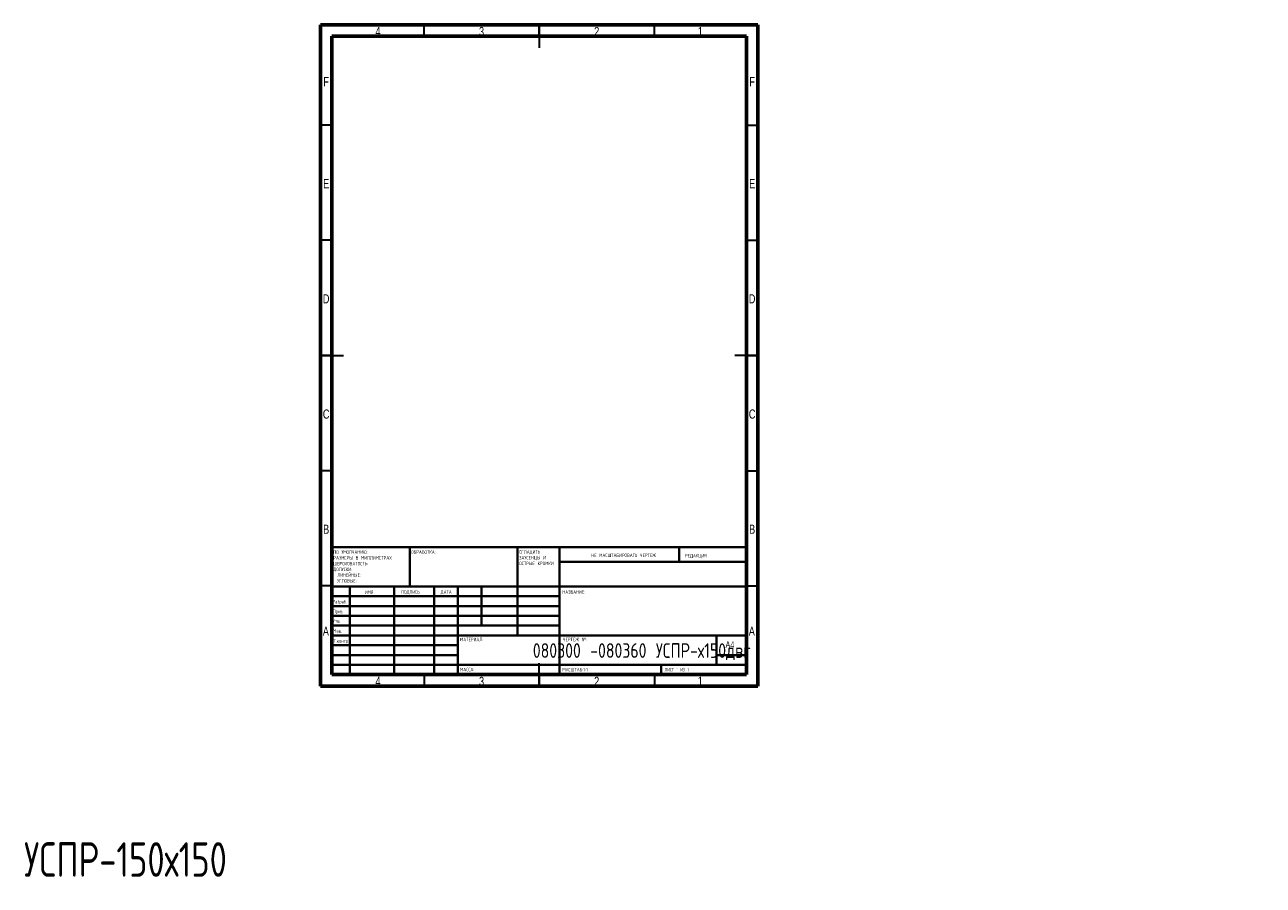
# Model space of a CAD drawing. Header units: millimetres. Extents: x -144 to 1516, y -6295 to 292.
# Tile 11 of 11: x -113 to 424, y -81 to 292. Entities that reach past the tile are written whole.
import ezdxf

# ---------------------------------------------------------------- set-up
doc = ezdxf.new("R2010")
doc.units = ezdxf.units.MM
doc.styles.add('SLDTEXTSTYLE0', font='TXT', dxfattribs={"width": 0.75, "bigfont": 'bigfont'})
doc.styles.add('SLDTEXTSTYLE1', font='TXT', dxfattribs={"width": 0.75})
doc.styles.add('SLDTEXTSTYLE2', font='TXT', dxfattribs={"width": 0.681818, "bigfont": 'bigfont'})
doc.styles.add('SLDTEXTSTYLE3', font='TXT', dxfattribs={"width": 0.7, "bigfont": 'bigfont'})

# ---------------------------------------------------------------- blocks, each defined once
blk = doc.blocks.new('SW_NOTE_0')
at = {"color": 0, "linetype": 'Continuous', "lineweight": 0, "char_height": 1.5, "attachment_point": 1, "style": 'SLDTEXTSTYLE0'}
for s, insert in [('\\M+18452\\M+18443\\M+1844C\\M+18440\\M+18444\\M+18449\\M+18453\\M+1845D', (0, 1.93)), ('\\M+18448\\M+18440\\M+18454\\M+18452\\M+18445\\M+1844E\\M+18457\\M+1845C \\M+18449', (0, -0.57)), ('\\M+1844F\\M+18452\\M+18453\\M+18451\\M+1845C\\M+18445 \\M+1844B\\M+18451\\M+1844F\\M+1844D\\M+1844B\\M+18449', (0, -3.07))]:
    blk.add_mtext(s, dxfattribs=dict(at, insert=insert))
blk = doc.blocks.new('SW_NOTE_1')
at = {"color": 0, "linetype": 'Continuous', "lineweight": 0, "char_height": 1.5, "attachment_point": 1, "style": 'SLDTEXTSTYLE0'}
for s, insert in [('\\M+18450\\M+1844F \\M+18454\\M+1844D\\M+1844F\\M+1844C\\M+18458\\M+18440\\M+1844E\\M+18449\\M+1845F:', (0, 1.93)), ('\\M+18451\\M+18440\\M+18448\\M+1844D\\M+18445\\M+18451\\M+1845C \\M+18442 \\M+1844D\\M+18449\\M+1844C\\M+1844C\\M+18449\\M+1844D\\M+18445\\M+18453\\M+18451\\M+18440\\M+18456', (0, -0.57)), ('\\M+18459\\M+18445\\M+18451\\M+1844F\\M+18456\\M+1844F\\M+18442\\M+18440\\M+18453\\M+1844F\\M+18452\\M+18453\\M+1845D:', (0, -3.07)), ('\\M+18444\\M+1844F\\M+18450\\M+18454\\M+18452\\M+1844B\\M+18449:', (0, -5.57)), ('\\M+1844C\\M+18449\\M+1844E\\M+18445\\M+1844A\\M+1844E\\M+1845C\\M+18445:', (1.69, -8.07)), ('\\M+18454\\M+18443\\M+1844C\\M+1844F\\M+18442\\M+1845C\\M+18445:', (1.69, -10.57))]:
    blk.add_mtext(s, dxfattribs=dict(at, insert=insert))

msp = doc.modelspace()

# ---------------------------------------------------------------- linework, layer by layer
at = {"color": 7, "linetype": 'Continuous', "lineweight": 60}
for p, q in [((15, 5), (15, 292)), ((15, 292), (205, 292)), ((205, 292), (205, 5)), ((20, 10), (20, 287)), ((20, 287), (200, 287)), ((200, 287), (200, 10)), ((200, 10), (20, 10)), ((205, 5), (15, 5))]:
    msp.add_line(p, q, dxfattribs=at)
at = {"color": 7, "linetype": 'Continuous', "lineweight": 30}
for p, q in [((60, 287), (60, 292)), ((110, 287), (110, 292)), ((110, 292), (110, 282)), ((160, 287), (160, 292)), ((20, 248.5), (15, 248.5)), ((200, 248.5), (205, 248.5)), ((20, 198.5), (15, 198.5)), ((200, 198.5), (205, 198.5)), ((20, 148.5), (15, 148.5)), ((15, 148.5), (25, 148.5)), ((205, 148.5), (195, 148.5)), ((200, 148.5), (205, 148.5)), ((20, 98.5), (15, 98.5)), ((200, 98.5), (205, 98.5)), ((20, 48.5), (15, 48.5)), ((200, 48.5), (205, 48.5)), ((110, 5), (110, 15)), ((60, 10), (60, 5)), ((110, 10), (110, 5)), ((160, 10), (160, 5))]:
    msp.add_line(p, q, dxfattribs=at)
at = {"color": 7, "linetype": 'Continuous', "lineweight": 40}
for p, q in [((20, 65.25), (200, 65.25)), ((20, 65.25), (20, 10)), ((53.8, 48.25), (53.8, 65.25)), ((100.6, 65.25), (100.6, 27)), ((118.8, 65.25), (118.8, 10)), ((170.8, 58.88), (170.8, 65.25)), ((200, 58.88), (118.8, 58.88)), ((200, 48.25), (20, 48.25)), ((118.8, 44), (20, 44)), ((27.8, 48.25), (27.8, 10)), ((46.99, 48.25), (46.99, 10)), ((64.4, 48.25), (64.4, 10)), ((74.6, 10), (74.6, 48.25)), ((85, 31.25), (85, 48.25)), ((118.8, 39.75), (20, 39.75)), ((118.8, 35.5), (20, 35.5)), ((118.8, 31.25), (20, 31.25)), ((74.6, 27), (20, 27)), ((74.6, 27), (200, 27)), ((187, 14.25), (187, 27)), ((74.6, 22.75), (20, 22.75)), ((74.6, 18.5), (20, 18.5)), ((200, 18.5), (187, 18.5)), ((20, 14.25), (200, 14.25)), ((163, 10), (163, 14.25))]:
    msp.add_line(p, q, dxfattribs=at)

# ---------------------------------------------------------------- block references
at = {"color": 7, "linetype": 'Continuous', "lineweight": 0}
for name, p in [('SW_NOTE_1', (20.59, 61.99)), ('SW_NOTE_0', (101.31, 62.07))]:
    msp.add_blockref(name, p, dxfattribs=at)

# ---------------------------------------------------------------- texts
for s, insert, char_height, attachment_point, style in [('4', (39.96, 291.06), 3.97, 2, 'SLDTEXTSTYLE1'), ('3', (84.96, 291.06), 3.97, 2, 'SLDTEXTSTYLE1'), ('2', (134.96, 291.06), 3.97, 2, 'SLDTEXTSTYLE1'), ('1', (179.96, 291.06), 3.97, 2, 'SLDTEXTSTYLE1'), ('F', (17.46, 269.31), 3.97, 2, 'SLDTEXTSTYLE1'), ('F', (202.46, 269.31), 3.97, 2, 'SLDTEXTSTYLE1'), ('E', (17.51, 225.06), 3.97, 2, 'SLDTEXTSTYLE1'), ('E', (202.51, 225.06), 3.97, 2, 'SLDTEXTSTYLE1'), ('D', (17.45, 175.06), 3.97, 2, 'SLDTEXTSTYLE1'), ('D', (202.45, 175.06), 3.97, 2, 'SLDTEXTSTYLE1'), ('C', (17.46, 125.06), 3.97, 2, 'SLDTEXTSTYLE1'), ('C', (202.46, 125.06), 3.97, 2, 'SLDTEXTSTYLE1'), ('B', (17.47, 75.06), 3.97, 2, 'SLDTEXTSTYLE1'), ('B', (202.47, 75.06), 3.97, 2, 'SLDTEXTSTYLE1'), ('\\M+1844F\\M+18441\\M+18451\\M+18440\\M+18441\\M+1844F\\M+18453\\M+1844B\\M+18440:', (54.37, 63.92), 1.5, 1, 'SLDTEXTSTYLE0'), ('\\M+1844E\\M+18445 \\M+1844D\\M+18440\\M+18452\\M+18459\\M+18453\\M+18440\\M+18441\\M+18449\\M+18451\\M+1844F\\M+18442\\M+18440\\M+18453\\M+1845D \\M+18458\\M+18445\\M+18451\\M+18453\\M+18445\\M+18447', (132.61, 62.53), 1.5, 1, 'SLDTEXTSTYLE0'), ('\\M+18451\\M+18445\\M+18444\\M+18440\\M+1844B\\M+18457\\M+18449\\M+18460', (173.33, 62.33), 1.5, 1, 'SLDTEXTSTYLE0'), ('\\M+18449\\M+1844D\\M+18460', (34.32, 46.5), 1.5, 1, 'SLDTEXTSTYLE0'), ('\\M+18450\\M+1844F\\M+18444\\M+18450\\M+18449\\M+18452\\M+1845D', (50.03, 46.56), 1.5, 1, 'SLDTEXTSTYLE0'), ('\\M+18444\\M+18440\\M+18453\\M+18440', (67.21, 46.58), 1.5, 1, 'SLDTEXTSTYLE0'), ('\\M+1844E\\M+18440\\M+18448\\M+18442\\M+18440\\M+1844E\\M+18449\\M+18445:', (120.07, 46.58), 1.5, 1, 'SLDTEXTSTYLE0'), ('\\M+18451\\M+18470\\M+18478\\M+18482\\M+18470\\M+18471.', (20.21, 42.43), 1.5, 1, 'SLDTEXTSTYLE0'), ('\\M+18450\\M+18482\\M+18480\\M+18472.', (20.41, 38.15), 1.5, 1, 'SLDTEXTSTYLE0'), ('\\M+18454\\M+18484\\M+18472.', (20.4, 34.06), 1.5, 1, 'SLDTEXTSTYLE0'), ('A', (17.34, 30.81), 3.97, 2, 'SLDTEXTSTYLE1'), ('\\M+1844D\\M+18470\\M+1848A.', (20.46, 29.73), 1.5, 1, 'SLDTEXTSTYLE0'), ('A', (202.34, 30.81), 3.97, 2, 'SLDTEXTSTYLE1'), ('080300 -080360 \\M+18454\\M+18452\\M+18450\\M+18451-\\M+18487150\\M+18474\\M+18472\\M+18473', (154.51, 23.61), 6.35, 2, 'SLDTEXTSTYLE0'), ('\\M+18453.\\M+1847B\\M+18480\\M+1847E\\M+18484\\M+18482', (20.67, 25.35), 1.5, 1, 'SLDTEXTSTYLE0'), ('\\M+1844D\\M+18440\\M+18453\\M+18445\\M+18451\\M+18449\\M+18440\\M+1844C:', (75.65, 25.99), 1.5, 1, 'SLDTEXTSTYLE0'), ('\\M+18458\\M+18445\\M+18451\\M+18453\\M+18445\\M+18447 \\M+18782:', (120.37, 25.99), 1.5, 1, 'SLDTEXTSTYLE0'), ('A4', (190.87, 24.41), 2.91, 1, 'SLDTEXTSTYLE1'), ('\\M+1844D\\M+18440\\M+18452\\M+18452\\M+18440:', (75.62, 12.95), 1.4986, 1, 'SLDTEXTSTYLE0'), ('\\M+1844D\\M+18440\\M+18452\\M+18459\\M+18453\\M+18440\\M+18441:1:1', (120.07, 12.9), 1.5, 1, 'SLDTEXTSTYLE0'), ('\\M+1844C\\M+18449\\M+18452\\M+18453 1 \\M+18449\\M+18448 1', (164.48, 12.9), 1.5, 1, 'SLDTEXTSTYLE2'), ('4', (39.96, 9.06), 3.97, 2, 'SLDTEXTSTYLE1'), ('3', (84.96, 9.06), 3.97, 2, 'SLDTEXTSTYLE1'), ('2', (134.96, 9.06), 3.97, 2, 'SLDTEXTSTYLE1'), ('1', (179.96, 9.06), 3.97, 2, 'SLDTEXTSTYLE1'), ('\\M+18454\\M+18452\\M+18450\\M+18451-150\\M+18487150', (-113.73, -62.74), 15, 1, 'SLDTEXTSTYLE3')]:
    msp.add_mtext(s, dxfattribs=dict(at, insert=insert, char_height=char_height, attachment_point=attachment_point, style=style))

doc.saveas('drawing.dxf')
